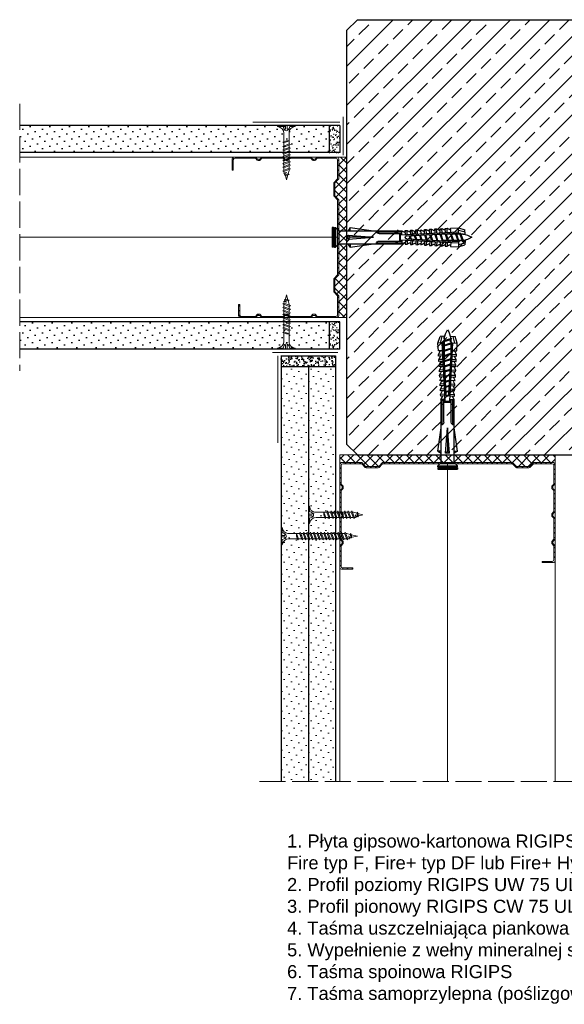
# Model space of a CAD drawing. Header units: millimetres. Extents: x 1245 to 3300, y 237 to 1534.
# Tile 12 of 16: x 2031 to 2281, y 1072 to 1524. Entities that reach past the tile are written whole.
import ezdxf

# ---------------------------------------------------------------- set-up
doc = ezdxf.new("R2010")
doc.units = ezdxf.units.MM
doc.linetypes.add('ACAD_ISO02W100', pattern=[15, 12, -3])
for name, color, linetype, lineweight in [('_ISOVER WELNA', 7, 'BATTING', 9), ('_RIGIPS AKCESORIA', 7, 'Continuous', 18), ('_RIGIPS G-K', 7, 'Continuous', 25), ('_RIGIPS PROFIL', 7, 'Continuous', 18), ('KRESKOWANIE', 7, 'Continuous', 9), ('PRZERYWANA', 7, 'ACAD_ISO02W100', 9)]:
    doc.layers.add(name, color=color, linetype=linetype, lineweight=lineweight)
doc.styles.get("Standard").update_dxf_attribs({"font": 'arial.ttf'})
doc.linetypes.add('BATTING', pattern='A,0.00254,-2.54,[134,ltypeshp.shx,S=2.54,R=0,X=-2.54,Y=0],-5.08,[134,ltypeshp.shx,S=2.54,R=180,X=2.54,Y=0],-2.54', length=10.16254)
pattern_1 = [(225, (185.7817, 0), (1.122532, -3.367596), [0, -3.175])]

# ---------------------------------------------------------------- blocks, each defined once
blk = doc.blocks.new('TN 25')
at = {"layer": '_RIGIPS AKCESORIA'}
for p, q in [((0, -0.84), (0, 7.16)), ((0, 7.16), (0.46, 7.16)), ((0.46, 4.78), (0, 4.78)), ((0.46, 7.16), (0.46, 4.78)), ((8.47, 4.46), (8.79, 5)), ((8.79, 5), (9.93, 2.01)), ((10.1, 4.46), (10.41, 5)), ((10.41, 5), (11.56, 2.01)), ((11.67, 4.46), (11.99, 5)), ((11.99, 5), (13.14, 2.01)), ((13.21, 4.46), (13.52, 5)), ((13.52, 5), (14.67, 2.01)), ((14.8, 4.46), (15.12, 5)), ((15.12, 5), (16.26, 2.01)), ((16.42, 4.46), (16.73, 5)), ((16.73, 5), (17.88, 2.01)), ((17.99, 4.46), (18.31, 5)), ((18.31, 5), (19.45, 2.01)), ((19.68, 4.46), (20, 5)), ((20, 5), (21.14, 2.01)), ((0, 3.5), (1.77, 3.5)), ((0, 2.83), (1.77, 2.83)), ((0.46, 1.64), (0, 1.64)), ((0.46, -0.84), (0.46, 1.64)), ((1.77, 3.5), (1.77, 4.2)), ((1.77, 2.83), (1.77, 2.18)), ((3.02, 4.46), (8.47, 4.46)), ((7.49, 2.01), (3.55, 2.01)), ((7.12, 4.46), (7.12, 3.18)), ((8.03, 2.01), (7.12, 4.46)), ((7.12, 3.18), (7.65, 1.53)), ((7.65, 1.53), (8.03, 2.01)), ((9.41, 2.01), (8.03, 2.01)), ((9.61, 1.51), (8.47, 4.46)), ((9, 4.46), (10.1, 4.46)), ((9.93, 2.01), (9.61, 1.51)), ((11.04, 2.01), (9.93, 2.01)), ((11.23, 1.51), (10.1, 4.46)), ((10.62, 4.46), (11.67, 4.46)), ((11.56, 2.01), (11.23, 1.51)), ((12.61, 2.01), (11.56, 2.01)), ((12.81, 1.51), (11.67, 4.46)), ((12.2, 4.46), (13.21, 4.46)), ((13.14, 2.01), (12.81, 1.51)), ((14.15, 2.01), (13.14, 2.01)), ((14.34, 1.51), (13.21, 4.46)), ((13.73, 4.46), (14.8, 4.46)), ((14.67, 2.01), (14.34, 1.51)), ((15.74, 2.01), (14.67, 2.01)), ((15.94, 1.51), (14.8, 4.46)), ((15.33, 4.46), (16.42, 4.46)), ((16.26, 2.01), (15.94, 1.51)), ((17.36, 2.01), (16.26, 2.01)), ((17.55, 1.51), (16.42, 4.46)), ((16.94, 4.46), (17.99, 4.46)), ((17.88, 2.01), (17.55, 1.51)), ((18.93, 2.01), (17.88, 2.01)), ((19.13, 1.51), (17.99, 4.46)), ((18.52, 4.46), (19.68, 4.46)), ((19.45, 2.01), (19.13, 1.51)), ((19.45, 2.01), (20.62, 2.01)), ((20.82, 1.51), (19.68, 4.46)), ((20.21, 4.46), (20.7, 4.46)), ((20.7, 4.46), (22.28, 3.98)), ((21.14, 2.01), (20.82, 1.51)), ((21.14, 2.01), (21.81, 2.12)), ((21.85, 1.83), (21.67, 3.28)), ((21.67, 3.28), (22.14, 2.4)), ((22.14, 2.4), (21.85, 1.83)), ((22.7, 2.36), (22.14, 2.4)), ((22.28, 3.98), (22.56, 4.37)), ((22.7, 2.36), (22.28, 3.98)), ((22.56, 4.37), (23.03, 2.71)), ((23.03, 2.71), (22.7, 2.36)), ((22.71, 3.85), (25, 3.24)), ((25, 3.24), (23.03, 2.71)), ((0, -0.84), (0.46, -0.84))]:
    blk.add_line(p, q, dxfattribs=at)
for centre, major_axis, ratio, start_param, end_param in [((3.09, 7.67), (0.17, 3.2), 0.826134, 1.773653, 3.180586), ((-0.04, 0.9), (0, 3.93), 0.848176, -0.720942, -0.151112), ((3.37, -1.57), (0.28, 3.57), 0.832181, 0.035984, 1.430787), ((-2.73, 15.91), (0, 14.76), 0.848176, 3.399396, 3.475072), ((0.59, 4.62), (0, 2.81), 0.848176, 3.475072, 3.862535), ((1.66, 3.18), (0, 0.895), 0.848176, -1.552777, -0.720942), ((1.66, 3.18), (0, 0.895), 0.848176, 3.862535, 4.730408)]:
    blk.add_ellipse(centre, major_axis=major_axis, ratio=ratio, start_param=start_param, end_param=end_param, dxfattribs=at)
blk = doc.blocks.new('CW 75 ULTRASTIL')
h = blk.add_hatch()
h.set_pattern_fill('ANSI31', color=256, scale=0.5, style=0)
h.paths.add_polyline_path([(106.07, 103.31, -0.414214), (106.87, 104.11), (115.19, 104.11, -0.198912), (115.55, 103.96), (116.25, 103.25, 0.198912), (116.61, 103.11), (117.19, 103.11, 0.198912), (117.55, 103.25), (118.25, 103.96, -0.198912), (118.61, 104.11), (127.89, 104.11, -0.198912), (128.25, 103.96), (128.95, 103.25, 0.198912), (129.31, 103.11), (129.89, 103.11, 0.198912), (130.25, 103.25), (130.95, 103.96, -0.198912), (131.31, 104.11), (140.59, 104.11, -0.198912), (140.95, 103.96), (141.65, 103.25, 0.198912), (142.01, 103.11), (142.59, 103.11, 0.198912), (142.95, 103.25), (143.65, 103.96, -0.198912), (144.01, 104.11), (153.17, 104.11, -0.414214), (153.97, 103.31), (153.97, 98.66), (154.52, 98.66), (154.52, 103.86, 0.414214), (153.72, 104.66), (144.01, 104.66, 0.198912), (143.65, 104.51), (142.95, 103.8, -0.198912), (142.59, 103.66), (142.01, 103.66, -0.198912), (141.65, 103.8), (140.95, 104.51, 0.198912), (140.59, 104.66), (131.31, 104.66, 0.198912), (130.95, 104.51), (130.25, 103.8, -0.198912), (129.89, 103.66), (129.31, 103.66, -0.198912), (128.95, 103.8), (128.25, 104.51, 0.198912), (127.89, 104.66), (118.61, 104.66, 0.198912), (118.25, 104.51), (117.55, 103.8, -0.198912), (117.19, 103.66), (116.61, 103.66, -0.198912), (116.25, 103.8), (115.55, 104.51, 0.198912), (115.19, 104.66), (106.32, 104.66, 0.414214), (105.52, 103.86), (105.52, 94.86, 0.198912), (105.67, 94.51), (107.17, 93, -0.198912), (107.32, 92.65), (107.32, 87.06, -0.198912), (107.17, 86.71), (105.67, 85.2, 0.198912), (105.52, 84.85), (105.52, 50.66, 0.198912), (105.67, 50.31), (107.17, 48.8, -0.198912), (107.32, 48.45), (107.32, 42.86, -0.198912), (107.17, 42.51), (105.67, 41, 0.198912), (105.52, 40.65), (105.52, 31.66, 0.414214), (106.32, 30.86), (115.19, 30.86, 0.198912), (115.55, 31), (116.25, 31.71, -0.198912), (116.61, 31.86), (117.19, 31.86, -0.198912), (117.55, 31.71), (118.25, 31, 0.198912), (118.61, 30.86), (127.89, 30.86, 0.198912), (128.25, 31), (128.95, 31.71, -0.198912), (129.31, 31.86), (129.89, 31.86, -0.198912), (130.25, 31.71), (130.95, 31, 0.198912), (131.31, 30.86), (140.59, 30.86, 0.198912), (140.95, 31), (141.65, 31.71, -0.198912), (142.01, 31.86), (142.59, 31.86, -0.198912), (142.95, 31.71), (143.65, 31, 0.198912), (144.01, 30.86), (150.72, 30.86, 0.414214), (151.52, 31.66), (151.52, 36.86), (150.97, 36.86), (150.97, 32.21, -0.414214), (150.17, 31.41), (144.01, 31.41, -0.198912), (143.65, 31.55), (142.95, 32.26, 0.198912), (142.59, 32.41), (142.01, 32.41, 0.198912), (141.65, 32.26), (140.95, 31.55, -0.198912), (140.59, 31.41), (131.31, 31.41, -0.198912), (130.95, 31.55), (130.25, 32.26, 0.198912), (129.89, 32.41), (129.31, 32.41, 0.198912), (128.95, 32.26), (128.25, 31.55, -0.198912), (127.89, 31.41), (118.61, 31.41, -0.198912), (118.25, 31.55), (117.55, 32.26, 0.198912), (117.19, 32.41), (116.61, 32.41, 0.198912), (116.25, 32.26), (115.55, 31.55, -0.198912), (115.19, 31.41), (106.87, 31.41, -0.414214), (106.07, 32.21), (106.07, 40.65, -0.198912), (106.22, 41), (107.72, 42.51, 0.198912), (107.87, 42.86), (107.87, 48.45, 0.198912), (107.72, 48.8), (106.22, 50.31, -0.198912), (106.07, 50.66), (106.07, 84.85, -0.198912), (106.22, 85.2), (107.72, 86.71, 0.198912), (107.87, 87.06), (107.87, 92.65, 0.198912), (107.72, 93), (106.22, 94.51, -0.198912), (106.07, 94.86)])
at = {"layer": '_RIGIPS PROFIL'}
for p, q in [((115.19, 104.66), (106.32, 104.66)), ((115.19, 104.11), (106.87, 104.11)), ((115.55, 104.51), (116.25, 103.8)), ((118.25, 104.51), (117.55, 103.8)), ((127.89, 104.66), (118.61, 104.66)), ((127.89, 104.11), (118.61, 104.11)), ((128.25, 104.51), (128.95, 103.8)), ((130.95, 104.51), (130.25, 103.8)), ((131.31, 104.66), (140.59, 104.66)), ((131.31, 104.11), (140.59, 104.11)), ((140.95, 104.51), (141.65, 103.8)), ((143.65, 104.51), (142.95, 103.8)), ((153.72, 104.66), (144.01, 104.66)), ((153.17, 104.11), (144.01, 104.11)), ((105.52, 103.86), (105.52, 94.86)), ((106.07, 103.31), (106.07, 94.86)), ((115.55, 103.96), (116.25, 103.25)), ((117.19, 103.66), (116.61, 103.66)), ((117.19, 103.11), (116.61, 103.11)), ((118.25, 103.96), (117.55, 103.25)), ((128.25, 103.96), (128.95, 103.25)), ((129.89, 103.66), (129.31, 103.66)), ((129.89, 103.11), (129.31, 103.11)), ((130.95, 103.96), (130.25, 103.25)), ((140.95, 103.96), (141.65, 103.25)), ((142.59, 103.66), (142.01, 103.66)), ((142.59, 103.11), (142.01, 103.11)), ((143.65, 103.96), (142.95, 103.25)), ((153.97, 98.66), (153.97, 103.31)), ((154.52, 98.66), (154.52, 103.86)), ((153.97, 98.66), (154.52, 98.66)), ((107.17, 93), (105.67, 94.51)), ((107.72, 93), (106.22, 94.51)), ((107.32, 92.65), (107.32, 87.06)), ((107.87, 92.65), (107.87, 87.06)), ((107.17, 86.71), (105.67, 85.2)), ((107.72, 86.71), (106.22, 85.2)), ((105.52, 84.85), (105.52, 50.66)), ((106.07, 84.85), (106.07, 50.66)), ((107.17, 48.8), (105.67, 50.31)), ((107.72, 48.8), (106.22, 50.31)), ((107.32, 42.86), (107.32, 48.45)), ((107.87, 42.86), (107.87, 48.45)), ((107.17, 42.51), (105.67, 41)), ((107.72, 42.51), (106.22, 41)), ((105.52, 31.66), (105.52, 40.65)), ((106.07, 32.21), (106.07, 40.65)), ((150.97, 36.86), (150.97, 32.21)), ((150.97, 36.86), (151.52, 36.86)), ((151.52, 36.86), (151.52, 31.66)), ((115.55, 31.55), (116.25, 32.26)), ((115.55, 31), (116.25, 31.71)), ((117.19, 32.41), (116.61, 32.41)), ((117.19, 31.86), (116.61, 31.86)), ((118.25, 31.55), (117.55, 32.26)), ((118.25, 31), (117.55, 31.71)), ((128.25, 31.55), (128.95, 32.26)), ((128.25, 31), (128.95, 31.71)), ((129.89, 32.41), (129.31, 32.41)), ((129.89, 31.86), (129.31, 31.86)), ((130.95, 31.55), (130.25, 32.26)), ((130.95, 31), (130.25, 31.71)), ((140.95, 31.55), (141.65, 32.26)), ((140.95, 31), (141.65, 31.71)), ((142.59, 32.41), (142.01, 32.41)), ((142.59, 31.86), (142.01, 31.86)), ((143.65, 31.55), (142.95, 32.26)), ((143.65, 31), (142.95, 31.71)), ((115.19, 30.86), (106.32, 30.86)), ((115.19, 31.41), (106.87, 31.41)), ((127.89, 31.41), (118.61, 31.41)), ((127.89, 30.86), (118.61, 30.86)), ((131.31, 31.41), (140.59, 31.41)), ((131.31, 30.86), (140.59, 30.86)), ((150.17, 31.41), (144.01, 31.41)), ((150.72, 30.86), (144.01, 30.86))]:
    blk.add_line(p, q, dxfattribs=at)
for centre, radius, start, end in [((106.32, 103.86), 0.8, 90, 180), ((106.87, 103.31), 0.8, 90, 180), ((115.19, 104.16), 0.5, 45, 90), ((115.19, 103.61), 0.5, 45, 90), ((118.61, 104.16), 0.5, 90, 135), ((118.61, 103.61), 0.5, 90, 135), ((127.89, 104.16), 0.5, 45, 90), ((127.89, 103.61), 0.5, 45, 90), ((131.31, 104.16), 0.5, 90, 135), ((131.31, 103.61), 0.5, 90, 135), ((140.59, 104.16), 0.5, 45, 90), ((140.59, 103.61), 0.5, 45, 90), ((144.01, 104.16), 0.5, 90, 135), ((144.01, 103.61), 0.5, 90, 135), ((153.17, 103.31), 0.8, 0, 90), ((153.72, 103.86), 0.8, 0, 90), ((116.61, 104.16), 0.5, 225, 270), ((116.61, 103.61), 0.5, 225, 270), ((117.19, 104.16), 0.5, 270, 315), ((117.19, 103.61), 0.5, 270, 315), ((129.31, 104.16), 0.5, 225, 270), ((129.31, 103.61), 0.5, 225, 270), ((129.89, 104.16), 0.5, 270, 315), ((129.89, 103.61), 0.5, 270, 315), ((142.01, 104.16), 0.5, 225, 270), ((142.01, 103.61), 0.5, 225, 270), ((142.59, 104.16), 0.5, 270, 315), ((142.59, 103.61), 0.5, 270, 315), ((106.02, 94.86), 0.5, 180, 225), ((106.57, 94.86), 0.5, 180, 225), ((106.82, 92.65), 0.5, 0, 45), ((107.37, 92.65), 0.5, 0, 45), ((106.82, 87.06), 0.5, 315, 0), ((107.37, 87.06), 0.5, 315, 0), ((106.02, 84.85), 0.5, 135, 180), ((106.57, 84.85), 0.5, 135, 180), ((106.02, 50.66), 0.5, 180, 225), ((106.57, 50.66), 0.5, 180, 225), ((106.82, 48.45), 0.5, 0, 45), ((107.37, 48.45), 0.5, 0, 45), ((106.02, 40.65), 0.5, 135, 180), ((106.57, 40.65), 0.5, 135, 180), ((106.82, 42.86), 0.5, 315, 0), ((107.37, 42.86), 0.5, 315, 0), ((106.87, 32.21), 0.8, 180, 270), ((116.61, 31.91), 0.5, 90, 135), ((116.61, 31.36), 0.5, 90, 135), ((117.19, 31.91), 0.5, 45, 90), ((117.19, 31.36), 0.5, 45, 90), ((129.31, 31.91), 0.5, 90, 135), ((129.31, 31.36), 0.5, 90, 135), ((129.89, 31.91), 0.5, 45, 90), ((129.89, 31.36), 0.5, 45, 90), ((142.01, 31.91), 0.5, 90, 135), ((142.01, 31.36), 0.5, 90, 135), ((142.59, 31.91), 0.5, 45, 90), ((142.59, 31.36), 0.5, 45, 90), ((150.17, 32.21), 0.8, 270, 0), ((106.32, 31.66), 0.8, 180, 270), ((115.19, 31.91), 0.5, 270, 315), ((115.19, 31.36), 0.5, 270, 315), ((118.61, 31.91), 0.5, 225, 270), ((118.61, 31.36), 0.5, 225, 270), ((127.89, 31.91), 0.5, 270, 315), ((127.89, 31.36), 0.5, 270, 315), ((131.31, 31.91), 0.5, 225, 270), ((131.31, 31.36), 0.5, 225, 270), ((140.59, 31.91), 0.5, 270, 315), ((140.59, 31.36), 0.5, 270, 315), ((144.01, 31.91), 0.5, 225, 270), ((144.01, 31.36), 0.5, 225, 270), ((150.72, 31.66), 0.8, 270, 0)]:
    blk.add_arc(centre, radius, start, end, dxfattribs=at)
blk = doc.blocks.new('kolek rozprezny komplet 60')
for p, q in [((390.66, 217.01), (390.76, 218.91)), ((393.75, 218.75), (390.71, 217.96)), ((393.81, 219.85), (390.76, 218.91)), ((392.67, 216.95), (393.04, 217.45)), ((393.07, 216.95), (393.04, 217.45)), ((393.68, 217.35), (393.81, 219.85)), ((417.38, 216.11), (393.68, 217.35)), ((420.47, 216.55), (393.71, 217.95)), ((397.41, 219.66), (393.81, 219.85)), ((394.67, 216.95), (394.92, 217.29)), ((395.07, 216.95), (395.05, 217.28)), ((397.31, 217.76), (397.41, 219.66)), ((397.67, 217.14), (397.71, 217.74)), ((399, 219.58), (397.82, 218.98)), ((398.47, 217.1), (398.5, 217.7)), ((398.9, 217.68), (399, 219.58)), ((399.8, 219.54), (399, 219.58)), ((399.7, 217.64), (399.8, 219.54)), ((400.07, 217.02), (400.1, 217.62)), ((401.4, 219.45), (400.22, 218.85)), ((400.87, 216.98), (400.9, 217.58)), ((401.3, 217.56), (401.4, 219.45)), ((402.2, 219.41), (401.4, 219.45)), ((402.1, 217.51), (402.2, 219.41)), ((402.47, 216.89), (402.5, 217.49)), ((403.8, 219.33), (402.61, 218.72)), ((403.27, 216.85), (403.3, 217.45)), ((403.7, 217.43), (403.8, 219.33)), ((404.6, 219.29), (403.8, 219.33)), ((404.5, 217.39), (404.6, 219.29)), ((404.86, 216.77), (404.9, 217.37)), ((406.19, 219.2), (405.01, 218.6)), ((405.66, 216.73), (405.69, 217.32)), ((406.09, 217.3), (406.19, 219.2)), ((406.99, 219.16), (406.19, 219.2)), ((406.89, 217.26), (406.99, 219.16)), ((407.26, 216.64), (407.29, 217.24)), ((408.59, 219.08), (407.41, 218.47)), ((408.06, 216.6), (408.09, 217.2)), ((408.49, 217.18), (408.59, 219.08)), ((409.39, 219.03), (408.59, 219.08)), ((409.29, 217.14), (409.39, 219.03)), ((410.99, 218.95), (409.8, 218.35)), ((410.89, 217.05), (410.99, 218.95)), ((412.59, 218.87), (411.4, 218.26)), ((412.49, 216.97), (412.59, 218.87)), ((413.38, 218.82), (412.59, 218.87)), ((413.28, 216.93), (413.38, 218.82)), ((414.98, 218.74), (413.8, 218.14)), ((414.88, 216.84), (414.98, 218.74)), ((415.78, 218.7), (414.98, 218.74)), ((415.68, 216.8), (415.78, 218.7)), ((417.38, 218.62), (416.2, 218.01)), ((417.28, 216.72), (417.38, 218.62)), ((418.18, 218.57), (417.38, 218.62)), ((418.08, 216.68), (418.18, 218.57)), ((419.78, 218.49), (418.59, 217.89)), ((419.68, 216.59), (419.78, 218.49)), ((431.37, 217.95), (419.75, 217.95)), ((448.67, 218.45), (419.77, 218.45)), ((443.47, 219.95), (432.8, 218.45)), ((443.47, 218.45), (443.47, 219.95)), ((443.47, 219.95), (444.34, 218.45)), ((450.17, 219.95), (448.67, 218.45)), ((448.67, 218.45), (448.67, 212.45)), ((450.17, 219.95), (450.17, 210.95)), ((450.67, 219.95), (450.17, 219.95)), ((450.67, 219.95), (450.67, 210.95)), ((450.67, 219.35), (451.17, 219.95)), ((451.17, 219.95), (451.67, 219.95)), ((451.17, 219.95), (451.17, 210.95)), ((451.67, 219.95), (451.67, 210.95)), ((393.15, 216.88), (390.66, 217.01)), ((393.15, 214.02), (390.66, 213.89)), ((390.66, 213.89), (390.76, 211.99)), ((393.75, 212.15), (390.71, 212.94)), ((391.67, 216.95), (392.67, 216.95)), ((392.67, 216.95), (391.67, 213.95)), ((391.67, 213.95), (391.71, 213.45)), ((391.71, 213.45), (392.07, 213.95)), ((392.67, 216.95), (392.07, 213.95)), ((393.07, 216.95), (392.07, 213.95)), ((392.07, 213.95), (393.67, 213.95)), ((393.07, 216.95), (394.67, 216.95)), ((394.67, 216.95), (393.67, 213.95)), ((393.67, 213.95), (393.7, 213.55)), ((417.38, 214.79), (393.68, 213.55)), ((393.68, 213.55), (393.81, 211.05)), ((420.47, 214.35), (393.71, 212.95)), ((393.78, 213.55), (394.07, 213.95)), ((394.67, 216.95), (394.07, 213.95)), ((395.07, 216.95), (394.07, 213.95)), ((394.07, 213.95), (396.07, 213.95)), ((395.07, 216.95), (397.07, 216.95)), ((397.07, 216.95), (396.07, 213.95)), ((396.07, 213.95), (396.09, 213.67)), ((396.28, 213.68), (396.47, 213.95)), ((397.07, 216.95), (396.47, 213.95)), ((397.47, 216.95), (396.47, 213.95)), ((396.47, 213.95), (398.47, 213.95)), ((397.07, 216.95), (397.23, 217.17)), ((397.31, 213.14), (397.41, 211.24)), ((397.47, 216.95), (397.46, 217.16)), ((397.47, 216.95), (399.47, 216.95)), ((397.67, 213.76), (397.71, 213.16)), ((399.47, 216.95), (398.47, 213.95)), ((398.47, 213.95), (398.48, 213.8)), ((398.47, 213.8), (398.5, 213.2)), ((398.77, 213.81), (398.87, 213.95)), ((399.47, 216.95), (398.87, 213.95)), ((399.87, 216.95), (398.87, 213.95)), ((398.87, 213.95), (400.87, 213.95)), ((398.9, 213.22), (399, 211.32)), ((399.47, 216.95), (399.55, 217.05)), ((399.7, 213.26), (399.8, 211.36)), ((399.87, 216.95), (399.87, 217.03)), ((399.87, 216.95), (401.38, 216.95)), ((400.07, 213.88), (400.1, 213.28)), ((401.87, 216.92), (400.87, 213.95)), ((400.87, 213.95), (400.88, 213.92)), ((400.87, 213.92), (400.9, 213.32)), ((401.87, 216.92), (401.27, 213.95)), ((402.26, 216.9), (401.27, 213.95)), ((401.27, 213.95), (401.38, 213.95)), ((401.27, 213.94), (401.27, 213.95)), ((401.3, 213.35), (401.4, 211.45)), ((402.1, 213.39), (402.2, 211.49)), ((402.47, 214.01), (402.5, 213.41)), ((403.27, 214.05), (403.3, 213.45)), ((404.22, 216.8), (403.31, 214.05)), ((404.24, 216.8), (403.7, 214.07)), ((403.7, 213.47), (403.8, 211.57)), ((404.62, 216.78), (403.72, 214.07)), ((404.5, 213.51), (404.6, 211.62)), ((404.86, 214.13), (404.9, 213.53)), ((405.66, 214.17), (405.69, 213.58)), ((406.58, 216.68), (405.75, 214.18)), ((406.09, 213.6), (406.19, 211.7)), ((406.62, 216.68), (406.12, 214.2)), ((406.98, 216.66), (406.16, 214.2)), ((406.89, 213.64), (406.99, 211.74)), ((407.26, 214.26), (407.29, 213.66)), ((408.06, 214.3), (408.09, 213.7)), ((408.94, 216.55), (408.19, 214.31)), ((408.49, 213.72), (408.59, 211.82)), ((408.99, 216.55), (408.55, 214.33)), ((409.34, 216.53), (408.6, 214.33)), ((409.29, 213.76), (409.39, 211.87)), ((409.66, 216.52), (409.69, 217.12)), ((409.66, 214.38), (409.69, 213.79)), ((410.46, 216.47), (410.49, 217.07)), ((410.46, 214.43), (410.49, 213.83)), ((411.3, 216.43), (410.64, 214.44)), ((410.89, 213.85), (410.99, 211.95)), ((411.37, 216.43), (410.98, 214.45)), ((411.69, 216.41), (411.04, 214.46)), ((412.05, 216.39), (412.09, 216.99)), ((412.05, 214.51), (412.09, 213.91)), ((412.49, 213.93), (412.59, 212.03)), ((412.85, 216.35), (412.89, 216.95)), ((412.85, 214.55), (412.89, 213.95)), ((413.66, 216.31), (413.08, 214.56)), ((413.28, 213.97), (413.38, 212.08)), ((413.75, 216.3), (413.4, 214.58)), ((414.05, 216.29), (413.49, 214.58)), ((414.98, 212.16), (413.8, 212.76)), ((414.45, 216.27), (414.48, 216.86)), ((414.45, 214.64), (414.48, 214.04)), ((414.88, 214.06), (414.98, 212.16)), ((415.25, 216.22), (415.28, 216.82)), ((415.25, 214.68), (415.28, 214.08)), ((416.02, 216.18), (415.52, 214.69)), ((415.68, 214.1), (415.78, 212.2)), ((416.12, 216.18), (415.83, 214.71)), ((416.41, 216.16), (415.93, 214.71)), ((417.38, 212.29), (416.2, 212.89)), ((417.28, 214.18), (417.38, 212.29)), ((418.22, 215.58), (418.01, 214.95)), ((418.08, 214.22), (418.18, 212.33)), ((419.78, 212.41), (418.59, 213.01)), ((419.68, 214.31), (419.78, 212.41)), ((430.17, 217.15), (419.71, 217.15)), ((430.17, 213.75), (419.71, 213.75)), ((431.37, 212.95), (419.75, 212.95)), ((420.47, 217.15), (420.47, 213.75)), ((420.67, 217.15), (420.67, 213.75)), ((420.87, 217.15), (420.87, 213.75)), ((444.34, 216.37), (432.8, 215.45)), ((432.8, 215.45), (443.47, 215.45)), ((444.34, 214.53), (432.8, 215.45)), ((444.34, 216.37), (443.47, 215.45)), ((444.34, 214.53), (443.47, 215.45)), ((444.34, 214.53), (444.34, 216.37)), ((448.67, 216.95), (448.67, 213.95)), ((393.81, 211.05), (390.76, 211.99)), ((397.41, 211.24), (393.81, 211.05)), ((399, 211.32), (397.82, 211.93)), ((399.8, 211.36), (399, 211.32)), ((401.4, 211.45), (400.22, 212.05)), ((402.2, 211.49), (401.4, 211.45)), ((403.8, 211.57), (402.61, 212.18)), ((404.6, 211.62), (403.8, 211.57)), ((406.19, 211.7), (405.01, 212.3)), ((406.99, 211.74), (406.19, 211.7)), ((408.59, 211.82), (407.41, 212.43)), ((409.39, 211.87), (408.59, 211.82)), ((410.99, 211.95), (409.8, 212.55)), ((412.59, 212.03), (411.4, 212.64)), ((413.38, 212.08), (412.59, 212.03)), ((415.78, 212.2), (414.98, 212.16)), ((418.18, 212.33), (417.38, 212.29)), ((448.67, 212.45), (419.77, 212.45)), ((443.47, 210.95), (432.8, 212.45)), ((443.47, 212.45), (443.47, 210.95)), ((443.47, 210.95), (444.34, 212.45)), ((450.17, 210.95), (448.67, 212.45)), ((450.67, 210.95), (450.17, 210.95)), ((450.67, 211.55), (451.17, 210.95)), ((451.17, 210.95), (451.67, 210.95))]:
    blk.add_line(p, q)
for centre, radius, start, end in [((393.65, 216.85), 0.5, 87, 177), ((397.68, 219.24), 0.3, 177, 297), ((400.08, 219.12), 0.3, 177, 297), ((402.48, 218.99), 0.3, 177, 297), ((404.87, 218.87), 0.3, 177, 297), ((407.27, 218.74), 0.3, 177, 297), ((409.67, 218.61), 0.3, 177, 297), ((411.27, 218.53), 0.3, 177, 297), ((413.66, 218.41), 0.3, 177, 297), ((416.06, 218.28), 0.3, 177, 297), ((418.46, 218.15), 0.3, 177, 297), ((422.67, 216.95), 1, 90, 168.463), ((430.17, 218.45), 1.3, 270, 0), ((393.41, 206.24), 10.85, 99.2038, 121.9083), ((393.41, 224.66), 10.85, 238.0917, 260.7962), ((393.65, 214.05), 0.5, 183, 273), ((411.27, 212.37), 0.3, 63, 183), ((413.66, 212.5), 0.3, 63, 183), ((416.06, 212.62), 0.3, 63, 183), ((417.55, 215.45), 0.682, 255.8604, 104.1386), ((418.46, 212.75), 0.3, 63, 183), ((422.67, 213.95), 1, 191.537, 270), ((430.17, 212.45), 1.3, 0, 90), ((397.68, 211.66), 0.3, 63, 183), ((400.08, 211.78), 0.3, 63, 183), ((402.48, 211.91), 0.3, 63, 183), ((404.87, 212.03), 0.3, 63, 183), ((407.27, 212.16), 0.3, 63, 183), ((409.67, 212.29), 0.3, 63, 183)]:
    blk.add_arc(centre, radius, start, end)
blk = doc.blocks.new('TN 35')
at = {"layer": '_RIGIPS AKCESORIA'}
for p, q in [((0, -0.84), (0, 7.16)), ((0, 7.16), (0.46, 7.16)), ((0.46, 4.78), (0, 4.78)), ((0.46, 7.16), (0.46, 4.78)), ((8.47, 4.46), (8.79, 5)), ((8.79, 5), (9.93, 2.01)), ((10.1, 4.46), (10.41, 5)), ((10.41, 5), (11.56, 2.01)), ((11.67, 4.46), (11.99, 5)), ((11.99, 5), (13.14, 2.01)), ((13.21, 4.46), (13.52, 5)), ((13.52, 5), (14.67, 2.01)), ((14.8, 4.46), (15.12, 5)), ((15.12, 5), (16.26, 2.01)), ((16.42, 4.46), (16.73, 5)), ((16.73, 5), (17.88, 2.01)), ((17.99, 4.46), (18.31, 5)), ((18.31, 5), (19.45, 2.01)), ((19.57, 4.46), (19.88, 5)), ((19.88, 5), (21.03, 2.01)), ((21.14, 4.46), (21.46, 5)), ((21.46, 5), (22.6, 2.01)), ((22.72, 4.46), (23.03, 5)), ((23.03, 5), (24.18, 2.01)), ((24.29, 4.46), (24.61, 5)), ((24.61, 5), (25.75, 2.01)), ((25.87, 4.46), (26.18, 5)), ((26.18, 5), (27.33, 2.01)), ((27.44, 4.46), (27.76, 5)), ((27.76, 5), (28.9, 2.01)), ((29.13, 4.46), (29.45, 5)), ((29.45, 5), (30.59, 2.01)), ((0, 3.5), (1.77, 3.5)), ((0, 2.83), (1.77, 2.83)), ((0.46, 1.64), (0, 1.64)), ((0.46, -0.84), (0.46, 1.64)), ((1.77, 3.5), (1.77, 4.2)), ((1.77, 2.83), (1.77, 2.18)), ((3.02, 4.46), (8.47, 4.46)), ((7.49, 2.01), (3.55, 2.01)), ((7.12, 4.46), (7.12, 3.18)), ((8.03, 2.01), (7.12, 4.46)), ((7.12, 3.18), (7.65, 1.53)), ((7.65, 1.53), (8.03, 2.01)), ((9.41, 2.01), (8.03, 2.01)), ((9.61, 1.51), (8.47, 4.46)), ((9, 4.46), (10.1, 4.46)), ((9.93, 2.01), (9.61, 1.51)), ((11.04, 2.01), (9.93, 2.01)), ((11.23, 1.51), (10.1, 4.46)), ((10.62, 4.46), (11.67, 4.46)), ((11.56, 2.01), (11.23, 1.51)), ((12.61, 2.01), (11.56, 2.01)), ((12.81, 1.51), (11.67, 4.46)), ((12.2, 4.46), (13.21, 4.46)), ((13.14, 2.01), (12.81, 1.51)), ((14.15, 2.01), (13.14, 2.01)), ((14.34, 1.51), (13.21, 4.46)), ((13.73, 4.46), (14.8, 4.46)), ((14.67, 2.01), (14.34, 1.51)), ((15.74, 2.01), (14.67, 2.01)), ((15.94, 1.51), (14.8, 4.46)), ((15.33, 4.46), (16.42, 4.46)), ((16.26, 2.01), (15.94, 1.51)), ((17.36, 2.01), (16.26, 2.01)), ((17.55, 1.51), (16.42, 4.46)), ((16.94, 4.46), (17.99, 4.46)), ((17.88, 2.01), (17.55, 1.51)), ((18.93, 2.01), (17.84, 2.01)), ((19.13, 1.51), (17.99, 4.46)), ((18.52, 4.46), (19.57, 4.46)), ((19.45, 2.01), (19.13, 1.51)), ((20.51, 2.01), (19.41, 2.01)), ((20.7, 1.51), (19.57, 4.46)), ((20.09, 4.46), (21.14, 4.46)), ((21.03, 2.01), (20.7, 1.51)), ((22.08, 2.01), (20.99, 2.01)), ((22.28, 1.51), (21.14, 4.46)), ((21.67, 4.46), (22.72, 4.46)), ((22.6, 2.01), (22.28, 1.51)), ((23.66, 2.01), (22.56, 2.01)), ((23.85, 1.51), (22.72, 4.46)), ((23.24, 4.46), (24.29, 4.46)), ((24.18, 2.01), (23.85, 1.51)), ((25.23, 2.01), (24.14, 2.01)), ((25.43, 1.51), (24.29, 4.46)), ((24.81, 4.46), (25.87, 4.46)), ((25.75, 2.01), (25.43, 1.51)), ((26.81, 2.01), (25.71, 2.01)), ((27, 1.51), (25.87, 4.46)), ((26.39, 4.46), (27.44, 4.46)), ((27.33, 2.01), (27, 1.51)), ((28.38, 2.01), (27.33, 2.01)), ((28.58, 1.51), (27.44, 4.46)), ((27.96, 4.46), (29.13, 4.46)), ((28.9, 2.01), (28.58, 1.51)), ((28.9, 2.01), (30.07, 2.01)), ((30.27, 1.51), (29.13, 4.46)), ((29.65, 4.46), (30.15, 4.46)), ((30.15, 4.46), (31.73, 3.98)), ((30.59, 2.01), (30.27, 1.51)), ((30.59, 2.01), (31.26, 2.12)), ((31.3, 1.83), (31.12, 3.28)), ((31.12, 3.28), (31.59, 2.4)), ((31.59, 2.4), (31.3, 1.83)), ((32.15, 2.36), (31.59, 2.4)), ((31.73, 3.98), (32.01, 4.37)), ((32.15, 2.36), (31.73, 3.98)), ((32.01, 4.37), (32.48, 2.71)), ((32.48, 2.71), (32.15, 2.36)), ((32.16, 3.85), (35, 3.24)), ((35, 3.24), (32.48, 2.71)), ((0, -0.84), (0.46, -0.84))]:
    blk.add_line(p, q, dxfattribs=at)
for centre, major_axis, ratio, start_param, end_param in [((3.09, 7.67), (0.17, 3.2), 0.826134, 1.773653, 3.180586), ((-0.04, 0.9), (0, 3.93), 0.848176, -0.720942, -0.151112), ((3.37, -1.57), (0.28, 3.57), 0.832181, 0.035984, 1.430787), ((-2.73, 15.91), (0, 14.76), 0.848176, 3.399396, 3.475072), ((0.59, 4.62), (0, 2.81), 0.848176, 3.475072, 3.862535), ((1.66, 3.18), (0, 0.895), 0.848176, -1.552777, -0.720942), ((1.66, 3.18), (0, 0.895), 0.848176, 3.862535, 4.730408)]:
    blk.add_ellipse(centre, major_axis=major_axis, ratio=ratio, start_param=start_param, end_param=end_param, dxfattribs=at)
blk = doc.blocks.new('CW 100 ULTRASTIL')
h = blk.add_hatch()
h.set_pattern_fill('ANSI31', color=256, scale=0.5, style=0)
h.paths.add_polyline_path([(179.46, 109.85, -0.198912), (179.6, 110.2), (181.11, 111.71, 0.198912), (181.26, 112.06), (181.26, 117.65, 0.198912), (181.11, 118), (179.6, 119.51, -0.198912), (179.46, 119.86), (179.46, 128.31, -0.414214), (180.26, 129.11), (188.58, 129.11, -0.198912), (188.93, 128.96), (189.64, 128.25, 0.198912), (189.99, 128.11), (190.58, 128.11, 0.198912), (190.93, 128.25), (191.64, 128.96, -0.198912), (191.99, 129.11), (201.28, 129.11, -0.198912), (201.63, 128.96), (202.34, 128.25, 0.198912), (202.69, 128.11), (203.28, 128.11, 0.198912), (203.63, 128.25), (204.34, 128.96, -0.198912), (204.69, 129.11), (213.98, 129.11, -0.198912), (214.33, 128.96), (215.04, 128.25, 0.198912), (215.39, 128.11), (215.98, 128.11, 0.198912), (216.33, 128.25), (217.04, 128.96, -0.198912), (217.39, 129.11), (226.56, 129.11, -0.414214), (227.36, 128.31), (227.36, 123.66), (227.91, 123.66), (227.91, 128.86, 0.414214), (227.11, 129.66), (217.39, 129.66, 0.198912), (217.04, 129.51), (216.33, 128.8, -0.198912), (215.98, 128.66), (215.39, 128.66, -0.198912), (215.04, 128.8), (214.33, 129.51, 0.198912), (213.98, 129.66), (204.69, 129.66, 0.198912), (204.34, 129.51), (203.63, 128.8, -0.198912), (203.28, 128.66), (202.69, 128.66, -0.198912), (202.34, 128.8), (201.63, 129.51, 0.198912), (201.28, 129.66), (191.99, 129.66, 0.198912), (191.64, 129.51), (190.93, 128.8, -0.198912), (190.58, 128.66), (189.99, 128.66, -0.198912), (189.64, 128.8), (188.93, 129.51, 0.198912), (188.58, 129.66), (179.71, 129.66, 0.414214), (178.91, 128.86), (178.91, 119.86, 0.198912), (179.05, 119.51), (180.56, 118, -0.198912), (180.71, 117.65), (180.71, 112.06, -0.198912), (180.56, 111.71), (179.05, 110.2, 0.198912), (178.91, 109.85), (178.91, 50.66, 0.198912), (179.05, 50.31), (180.56, 48.8, -0.198912), (180.71, 48.45), (180.71, 42.86, -0.198912), (180.56, 42.51), (179.05, 41, 0.198912), (178.91, 40.65), (178.91, 31.66, 0.414214), (179.71, 30.86), (188.58, 30.86, 0.198912), (188.93, 31), (189.64, 31.71, -0.198912), (189.99, 31.86), (190.58, 31.86, -0.198912), (190.93, 31.71), (191.64, 31, 0.198912), (191.99, 30.86), (201.28, 30.86, 0.198912), (201.63, 31), (202.34, 31.71, -0.198912), (202.69, 31.86), (203.28, 31.86, -0.198912), (203.63, 31.71), (204.34, 31, 0.198912), (204.69, 30.86), (213.98, 30.86, 0.198912), (214.33, 31), (215.04, 31.71, -0.198912), (215.39, 31.86), (215.98, 31.86, -0.198912), (216.33, 31.71), (217.04, 31, 0.198912), (217.39, 30.86), (224.11, 30.86, 0.414214), (224.91, 31.66), (224.91, 36.86), (224.36, 36.86), (224.36, 32.21, -0.414214), (223.56, 31.41), (217.39, 31.41, -0.198912), (217.04, 31.55), (216.33, 32.26, 0.198912), (215.98, 32.41), (215.39, 32.41, 0.198912), (215.04, 32.26), (214.33, 31.55, -0.198912), (213.98, 31.41), (204.69, 31.41, -0.198912), (204.34, 31.55), (203.63, 32.26, 0.198912), (203.28, 32.41), (202.69, 32.41, 0.198912), (202.34, 32.26), (201.63, 31.55, -0.198912), (201.28, 31.41), (191.99, 31.41, -0.198912), (191.64, 31.55), (190.93, 32.26, 0.198912), (190.58, 32.41), (189.99, 32.41, 0.198912), (189.64, 32.26), (188.93, 31.55, -0.198912), (188.58, 31.41), (180.26, 31.41, -0.414214), (179.46, 32.21), (179.46, 40.65, -0.198912), (179.6, 41), (181.11, 42.51, 0.198912), (181.26, 42.86), (181.26, 48.45, 0.198912), (181.11, 48.8), (179.6, 50.31, -0.198912), (179.46, 50.66)])
at = {"layer": '_RIGIPS PROFIL'}
for p, q in [((178.91, 128.86), (178.91, 119.86)), ((179.46, 128.31), (179.46, 119.86)), ((188.58, 129.66), (179.71, 129.66)), ((188.58, 129.11), (180.26, 129.11)), ((188.93, 129.51), (189.64, 128.8)), ((188.93, 128.96), (189.64, 128.25)), ((190.58, 128.66), (189.99, 128.66)), ((190.58, 128.11), (189.99, 128.11)), ((191.64, 129.51), (190.93, 128.8)), ((191.64, 128.96), (190.93, 128.25)), ((201.28, 129.66), (191.99, 129.66)), ((201.28, 129.11), (191.99, 129.11)), ((201.63, 129.51), (202.34, 128.8)), ((201.63, 128.96), (202.34, 128.25)), ((203.28, 128.66), (202.69, 128.66)), ((203.28, 128.11), (202.69, 128.11)), ((204.34, 129.51), (203.63, 128.8)), ((204.34, 128.96), (203.63, 128.25)), ((204.69, 129.66), (213.98, 129.66)), ((204.69, 129.11), (213.98, 129.11)), ((214.33, 129.51), (215.04, 128.8)), ((214.33, 128.96), (215.04, 128.25)), ((215.98, 128.66), (215.39, 128.66)), ((215.98, 128.11), (215.39, 128.11)), ((217.04, 129.51), (216.33, 128.8)), ((217.04, 128.96), (216.33, 128.25)), ((227.11, 129.66), (217.39, 129.66)), ((226.56, 129.11), (217.39, 129.11)), ((227.36, 123.66), (227.36, 128.31)), ((227.91, 123.66), (227.91, 128.86)), ((227.36, 123.66), (227.91, 123.66)), ((180.56, 118), (179.05, 119.51)), ((181.11, 118), (179.6, 119.51)), ((180.71, 117.65), (180.71, 112.06)), ((181.26, 117.65), (181.26, 112.06)), ((178.91, 109.85), (178.91, 50.66)), ((180.56, 111.71), (179.05, 110.2)), ((179.46, 109.85), (179.46, 50.66)), ((181.11, 111.71), (179.6, 110.2)), ((180.56, 48.8), (179.05, 50.31)), ((181.11, 48.8), (179.6, 50.31)), ((180.71, 42.86), (180.71, 48.45)), ((181.26, 42.86), (181.26, 48.45)), ((180.56, 42.51), (179.05, 41)), ((181.11, 42.51), (179.6, 41)), ((178.91, 31.66), (178.91, 40.65)), ((179.46, 32.21), (179.46, 40.65)), ((224.36, 36.86), (224.36, 32.21)), ((224.36, 36.86), (224.91, 36.86)), ((224.91, 36.86), (224.91, 31.66)), ((188.93, 31.55), (189.64, 32.26)), ((188.93, 31), (189.64, 31.71)), ((190.58, 32.41), (189.99, 32.41)), ((190.58, 31.86), (189.99, 31.86)), ((191.64, 31.55), (190.93, 32.26)), ((191.64, 31), (190.93, 31.71)), ((201.63, 31.55), (202.34, 32.26)), ((201.63, 31), (202.34, 31.71)), ((203.28, 32.41), (202.69, 32.41)), ((203.28, 31.86), (202.69, 31.86)), ((204.34, 31.55), (203.63, 32.26)), ((204.34, 31), (203.63, 31.71)), ((214.33, 31.55), (215.04, 32.26)), ((214.33, 31), (215.04, 31.71)), ((215.98, 32.41), (215.39, 32.41)), ((215.98, 31.86), (215.39, 31.86)), ((217.04, 31.55), (216.33, 32.26)), ((217.04, 31), (216.33, 31.71)), ((188.58, 30.86), (179.71, 30.86)), ((188.58, 31.41), (180.26, 31.41)), ((201.28, 31.41), (191.99, 31.41)), ((201.28, 30.86), (191.99, 30.86)), ((204.69, 31.41), (213.98, 31.41)), ((204.69, 30.86), (213.98, 30.86)), ((223.56, 31.41), (217.39, 31.41)), ((224.11, 30.86), (217.39, 30.86))]:
    blk.add_line(p, q, dxfattribs=at)
for centre, radius, start, end in [((179.71, 128.86), 0.8, 90, 180), ((180.26, 128.31), 0.8, 90, 180), ((188.58, 129.16), 0.5, 45, 90), ((188.58, 128.61), 0.5, 45, 90), ((189.99, 129.16), 0.5, 225, 270), ((189.99, 128.61), 0.5, 225, 270), ((190.58, 129.16), 0.5, 270, 315), ((190.58, 128.61), 0.5, 270, 315), ((191.99, 129.16), 0.5, 90, 135), ((191.99, 128.61), 0.5, 90, 135), ((201.28, 129.16), 0.5, 45, 90), ((201.28, 128.61), 0.5, 45, 90), ((202.69, 129.16), 0.5, 225, 270), ((202.69, 128.61), 0.5, 225, 270), ((203.28, 129.16), 0.5, 270, 315), ((203.28, 128.61), 0.5, 270, 315), ((204.69, 129.16), 0.5, 90, 135), ((204.69, 128.61), 0.5, 90, 135), ((213.98, 129.16), 0.5, 45, 90), ((213.98, 128.61), 0.5, 45, 90), ((215.39, 129.16), 0.5, 225, 270), ((215.39, 128.61), 0.5, 225, 270), ((215.98, 129.16), 0.5, 270, 315), ((215.98, 128.61), 0.5, 270, 315), ((217.39, 129.16), 0.5, 90, 135), ((217.39, 128.61), 0.5, 90, 135), ((226.56, 128.31), 0.8, 0, 90), ((227.11, 128.86), 0.8, 0, 90), ((179.41, 119.86), 0.5, 180, 225), ((179.96, 119.86), 0.5, 180, 225), ((180.21, 117.65), 0.5, 0, 45), ((180.76, 117.65), 0.5, 0, 45), ((179.41, 109.85), 0.5, 135, 180), ((179.96, 109.85), 0.5, 135, 180), ((180.21, 112.06), 0.5, 315, 0), ((180.76, 112.06), 0.5, 315, 0), ((179.41, 50.66), 0.5, 180, 225), ((179.96, 50.66), 0.5, 180, 225), ((180.21, 48.45), 0.5, 0, 45), ((180.76, 48.45), 0.5, 0, 45), ((179.41, 40.65), 0.5, 135, 180), ((179.96, 40.65), 0.5, 135, 180), ((180.21, 42.86), 0.5, 315, 0), ((180.76, 42.86), 0.5, 315, 0), ((180.26, 32.21), 0.8, 180, 270), ((189.99, 31.91), 0.5, 90, 135), ((189.99, 31.36), 0.5, 90, 135), ((190.58, 31.91), 0.5, 45, 90), ((190.58, 31.36), 0.5, 45, 90), ((202.69, 31.91), 0.5, 90, 135), ((202.69, 31.36), 0.5, 90, 135), ((203.28, 31.91), 0.5, 45, 90), ((203.28, 31.36), 0.5, 45, 90), ((215.39, 31.91), 0.5, 90, 135), ((215.39, 31.36), 0.5, 90, 135), ((215.98, 31.91), 0.5, 45, 90), ((215.98, 31.36), 0.5, 45, 90), ((223.56, 32.21), 0.8, 270, 0), ((179.71, 31.66), 0.8, 180, 270), ((188.58, 31.91), 0.5, 270, 315), ((188.58, 31.36), 0.5, 270, 315), ((191.99, 31.91), 0.5, 225, 270), ((191.99, 31.36), 0.5, 225, 270), ((201.28, 31.91), 0.5, 270, 315), ((201.28, 31.36), 0.5, 270, 315), ((204.69, 31.91), 0.5, 225, 270), ((204.69, 31.36), 0.5, 225, 270), ((213.98, 31.91), 0.5, 270, 315), ((213.98, 31.36), 0.5, 270, 315), ((217.39, 31.91), 0.5, 225, 270), ((217.39, 31.36), 0.5, 225, 270), ((224.11, 31.66), 0.8, 270, 0)]:
    blk.add_arc(centre, radius, start, end, dxfattribs=at)

msp = doc.modelspace()

# ---------------------------------------------------------------- hatches: boundary and pattern name
at = {"layer": '_RIGIPS AKCESORIA'}
h = msp.add_hatch(dxfattribs=at)
h.set_pattern_fill('ANSI37', color=256, style=0)
h.set_pattern_definition([(135, (4126.1884, 384.5676), (2.245064, 2.245064), []), (45, (4126.1884, 384.5676), (2.245064, -2.245064), [])])
h.paths.add_polyline_path([(2177.49, 1441.54, 0.198912), (2177.34, 1441.9), (2175.83, 1443.4, -0.198912), (2175.69, 1443.76), (2175.69, 1449.34, -0.198912), (2175.83, 1449.7), (2177.34, 1451.2, 0.198912), (2177.49, 1451.56), (2177.49, 1460.55, 0.414214), (2176.69, 1461.35), (2180.99, 1461.35), (2180.99, 1387.55), (2176.69, 1387.55, 0.414214), (2177.49, 1388.35), (2177.49, 1397.34, 0.198912), (2177.34, 1397.7), (2175.83, 1399.2, -0.198912), (2175.69, 1399.56), (2175.69, 1405.14, -0.198912), (2175.83, 1405.5), (2177.34, 1407, 0.198912), (2177.49, 1407.36)])
h = msp.add_hatch(dxfattribs=at)
h.set_pattern_fill('ANSI37', color=256, angle=90, style=0)
h.set_pattern_definition([(225, (3267.2688, 3619.6547), (-2.245064, 2.245064), []), (135, (3267.2688, 3619.6547), (2.245064, 2.245064), [])])
h.paths.add_polyline_path([(2197.79, 1320.95, 0.198912), (2197.44, 1320.8), (2195.93, 1319.3, -0.198912), (2195.58, 1319.15), (2189.99, 1319.15, -0.198912), (2189.64, 1319.3), (2188.13, 1320.8, 0.198912), (2187.78, 1320.95), (2178.79, 1320.95, 0.414214), (2177.99, 1320.15), (2177.99, 1324.45), (2276.79, 1324.45), (2276.79, 1320.15, 0.414214), (2275.99, 1320.95), (2266.99, 1320.95, 0.198912), (2266.64, 1320.8), (2265.13, 1319.3, -0.198912), (2264.78, 1319.15), (2259.19, 1319.15, -0.198912), (2258.84, 1319.3), (2257.33, 1320.8, 0.198912), (2256.98, 1320.95)])
at = {"layer": '_RIGIPS G-K'}
h = msp.add_hatch(dxfattribs=at)
h.set_pattern_fill('DOTS', color=256, scale=2, angle=225, style=0)
h.set_pattern_definition([(315, (4476.1884, 372.9676), (-1.122532, -3.367596), [0, -3.175])])
h.paths.add_polyline_path([(2030.99, 1463.35), (2030.99, 1475.85), (2172.99, 1475.85), (2172.99, 1463.35)])
h = msp.add_hatch(dxfattribs=at)
h.set_pattern_fill('AR-SAND', color=256, scale=0.05, style=0)
h.set_pattern_definition([(142.5, (4192.5218, 372.9676), (0.0800016, 2.4470662), [0, -1.9304, 0, -2.159, 0, -2.06375]), (172.5, (4192.5218, 372.9676), (-2.2476164, 3.5841255), [0, -1.0414, 0, -1.7399, 0, -0.66675]), (212.5, (4194.0839, 372.9676), (-3.9549619, 0.007186), [0, -0.635, 0, -2.286, 0, -2.9845]), (222.5, (4194.084, 372.9676), (-3.8177823, 1.1146466), [0, -0.3175, 0, -1.4986, 0, -1.7145])])
h.paths.add_polyline_path([(2172.99, 1475.85), (2177.99, 1475.85), (2177.99, 1463.35), (2172.99, 1463.35)])
h = msp.add_hatch(dxfattribs=at)
h.set_pattern_fill('DOTS', color=256, scale=2, angle=225, style=0)
h.set_pattern_definition([(315, (4476.1884, 396.1676), (-1.122532, -3.367596), [0, -3.175])])
h.paths.add_polyline_path([(2030.99, 1373.05), (2030.99, 1385.55), (2172.99, 1385.55), (2172.99, 1373.05)])
h = msp.add_hatch(dxfattribs=at)
h.set_pattern_fill('AR-SAND', color=256, scale=0.05, style=0)
h.set_pattern_definition([(217.5, (4192.5218, 2475.9351), (0.0800016, -2.4470662), [0, -1.9304, 0, -2.159, 0, -2.06375]), (187.5, (4192.5218, 2475.935), (-2.2476164, -3.5841255), [0, -1.0414, 0, -1.7399, 0, -0.66675]), (147.5, (4194.0839, 2475.9351), (-3.9549619, -0.007186), [0, -0.635, 0, -2.286, 0, -2.9845]), (137.5, (4194.084, 2475.935), (-3.8177823, -1.1146466), [0, -0.3175, 0, -1.4986, 0, -1.7145])])
h.paths.add_polyline_path([(2177.99, 1373.05), (2172.99, 1373.05), (2172.99, 1385.55), (2177.99, 1385.55)])
h = msp.add_hatch(dxfattribs=at)
h.set_pattern_fill('AR-SAND', color=256, scale=0.05, angle=90, style=0)
h.set_pattern_definition([(307.5, (1060.6013, 3384.5881), (2.4470662, 0.0800016), [0, -1.9304, 0, -2.159, 0, -2.06375]), (277.5, (1060.6013, 3384.588), (3.5841255, -2.2476164), [0, -1.0414, 0, -1.7399, 0, -0.66675]), (237.5, (1060.6013, 3386.1502), (0.007186, -3.9549619), [0, -0.635, 0, -2.286, 0, -2.9845]), (227.5, (1060.6013, 3386.1502), (1.1146466, -3.8177823), [0, -0.3175, 0, -1.4986, 0, -1.7145])])
h.paths.add_polyline_path([(2175.99, 1365.05), (2175.99, 1370.05), (2150.99, 1370.05), (2150.99, 1365.05)])
at = {"layer": 'KRESKOWANIE'}
h = msp.add_hatch(dxfattribs=at)
h.set_pattern_fill('ANSI33', color=256, scale=2, style=0)
h.set_pattern_definition([(45, (785.782, -2e-13), (-8.980256, 8.980256), []), (45, (794.762, -2e-13), (-8.980256, 8.980256), [6.35, -3.175])])
h.paths.add_polyline_path([(2380.99, 1519.45), (2375.99, 1524.45), (2185.99, 1524.45), (2180.99, 1519.45), (2180.99, 1329.45), (2185.99, 1324.45), (2375.99, 1324.45), (2380.99, 1329.45)])
h = msp.add_hatch(dxfattribs=at)
h.set_pattern_fill('DOTS', color=256, scale=2, angle=225, style=0)
h.set_pattern_definition(pattern_1)
h.paths.add_polyline_path([(2163.49, 1365.05), (2150.99, 1365.05), (2150.99, 1174.45), (2163.49, 1174.45)])
h = msp.add_hatch(dxfattribs=at)
h.set_pattern_fill('DOTS', color=256, scale=2, angle=225, style=0)
h.set_pattern_definition(pattern_1)
h.paths.add_polyline_path([(2175.99, 1365.05), (2163.49, 1365.05), (2163.49, 1174.45), (2175.99, 1174.45)])

# ---------------------------------------------------------------- linework, layer by layer
for p, q in [((2180.99, 1519.45), (2185.99, 1524.45)), ((2185.99, 1524.45), (2375.99, 1524.45)), ((2180.99, 1519.45), (2180.99, 1329.45)), ((2185.99, 1324.45), (2180.99, 1329.45)), ((2185.99, 1324.45), (2375.99, 1324.45))]:
    msp.add_line(p, q)
at = {"layer": '_ISOVER WELNA', "ltscale": 3.6}
msp.add_line((2030.99, 1424.45), (2176.94, 1424.45), dxfattribs=at)
at = {"layer": '_ISOVER WELNA', "ltscale": 4.8}
msp.add_line((2227.39, 1174.45), (2227.39, 1320.4), dxfattribs=at)
at = {"layer": '_RIGIPS AKCESORIA'}
for p, q in [((2179.49, 1462.25), (2179.49, 1479.75)), ((2177.99, 1477.35), (2137.99, 1477.35)), ((2177.09, 1371.55), (2147.09, 1371.55)), ((2149.49, 1370.05), (2149.49, 1330.05))]:
    msp.add_line(p, q, dxfattribs=at)
at = {"layer": '_RIGIPS G-K'}
for p, q in [((2177.99, 1475.85), (2030.99, 1475.85)), ((2172.99, 1475.85), (2172.99, 1463.35)), ((2177.99, 1475.85), (2177.99, 1463.35)), ((2177.99, 1463.35), (2030.99, 1463.35)), ((2177.99, 1385.55), (2030.99, 1385.55)), ((2172.99, 1385.55), (2172.99, 1373.05)), ((2177.99, 1373.05), (2177.99, 1385.55)), ((2177.99, 1373.05), (2030.99, 1373.05)), ((2150.99, 1370.05), (2150.99, 1174.45)), ((2150.99, 1370.05), (2175.99, 1370.05)), ((2175.99, 1370.05), (2175.99, 1174.45)), ((2150.99, 1365.05), (2175.99, 1365.05)), ((2163.49, 1365.05), (2163.49, 1174.45))]:
    msp.add_line(p, q, dxfattribs=at)
at = {"layer": '_RIGIPS PROFIL'}
for p, q in [((2180.99, 1461.35), (2030.99, 1461.35)), ((2180.99, 1387.55), (2030.99, 1387.55)), ((2177.99, 1324.45), (2177.99, 1174.45)), ((2276.79, 1324.45), (2276.79, 1174.45))]:
    msp.add_line(p, q, dxfattribs=at)
at = {"layer": 'KRESKOWANIE'}
msp.add_line((2177.99, 1324.45), (2185.99, 1324.45), dxfattribs=at)
at = {"layer": 'PRZERYWANA'}
for p, q in [((2030.99, 1485.85), (2030.99, 1363.05)), ((2140.99, 1174.45), (2420.99, 1174.45))]:
    msp.add_line(p, q, dxfattribs=at)

# ---------------------------------------------------------------- block references
at = {"xscale": -1}
msp.add_blockref('kolek rozprezny komplet 60', (2626.16, 1209), dxfattribs=at)
at = {"xscale": -1, "rotation": 90}
msp.add_blockref('kolek rozprezny komplet 60', (2442.84, 1769.63), dxfattribs=at)
at = {"layer": '_RIGIPS AKCESORIA', "rotation": 270}
msp.add_blockref('TN 25', (2150.24, 1475.85), dxfattribs=at)
at = {"layer": '_RIGIPS AKCESORIA', "xscale": -1, "rotation": 270}
msp.add_blockref('TN 25', (2150.24, 1373.05), dxfattribs=at)
at = {"layer": '_RIGIPS AKCESORIA'}
for name, p in [('TN 25', (2163.49, 1293.71)), ('TN 35', (2150.99, 1283.93))]:
    msp.add_blockref(name, p, dxfattribs=at)
at = {"layer": '_RIGIPS PROFIL', "xscale": -1}
msp.add_blockref('CW 75 ULTRASTIL', (2283, 1356.69), dxfattribs=at)
at = {"layer": '_RIGIPS PROFIL', "xscale": -1, "rotation": 90}
msp.add_blockref('CW 100 ULTRASTIL', (2307.64, 1499.86), dxfattribs=at)

# ---------------------------------------------------------------- texts
at = {"insert": (2153.73, 1150.05), "char_height": 6, "width": 261.523, "attachment_point": 1}
msp.add_mtext('1. Płyta gipsowo-kartonowa RIGIPS PRO (4PRO) typ A, Hydro typ H2, Fire typ F, Fire+ typ DF lub Fire+ Hydro typ DFH2\\P2. Profil poziomy RIGIPS UW 75 ULTRASTIL\\P3. Profil pionowy RIGIPS CW 75 ULTRASTIL\\P4. Taśma uszczelniająca piankowa RIGIPS\\P5. Wypełnienie z wełny mineralnej szklanej lub skalnej\\P6. Taśma spoinowa RIGIPS\\P7. Taśma samoprzylepna (poślizgowa)', dxfattribs=at)

doc.saveas('drawing.dxf')
